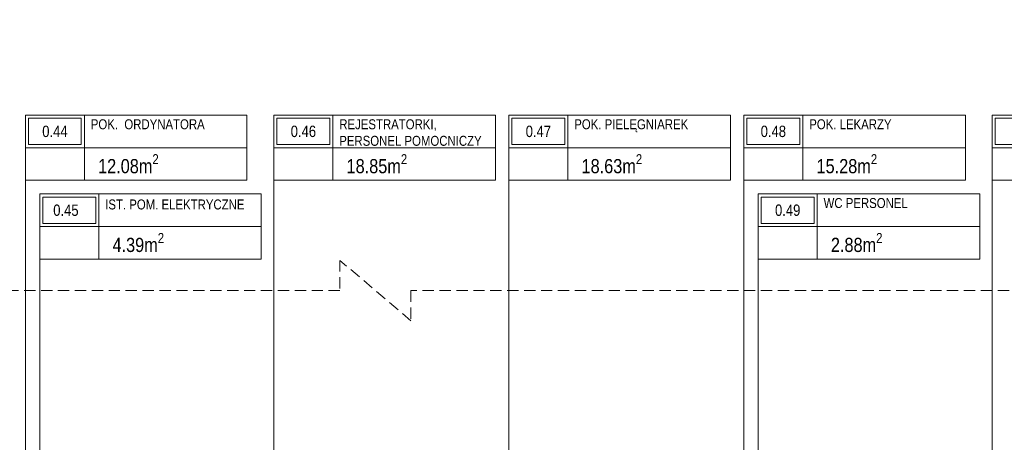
# Model space of a CAD drawing. Header units: millimetres. Extents: x -9409 to 0, y -5353 to 3057.
# Tile 70 of 256: x -8466 to -7079, y -1728 to -1133. Entities that reach past the tile are written whole.
import ezdxf

# ---------------------------------------------------------------- set-up
doc = ezdxf.new("R2010")
doc.units = ezdxf.units.MM
doc.linetypes.add('ACAD_ISO02W100', pattern=[15, 12, -3])
doc.linetypes.add('CACHE2', pattern=[4.7625, 3.175, -1.5875])
for name, color, linetype, lineweight in [('A-AREA-____-IDEN', 81, 'Continuous', 5), ('SQ_HATCH', 140, 'Continuous', 13), ('SQ_ISTN.Ściany', 140, 'Continuous', 35), ('SQ_Opisy', 7, 'Continuous', 18), ('SQ_PROJ.Ściany', 7, 'Continuous', 35), ('SQ_ZAKRES_OPRACOWANIA', 7, 'ACAD_ISO02W100', 20)]:
    doc.layers.add(name, color=color, linetype=linetype, lineweight=lineweight)
doc.styles.add('Arial Narrow_2', font='ARIALN.TTF', dxfattribs={"height": 20})
doc.styles.get("Standard").update_dxf_attribs({"font": 'arial.ttf'})

# ---------------------------------------------------------------- blocks, each defined once
blk = doc.blocks.new('ET_pom_prokocim 1_200 - SZEROKA --4287470-__- 0_00 parter')
at = {"layer": 'A-AREA-____-IDEN'}
blk.add_line((2.943, 0.629), (2.943, -1.377), dxfattribs=at)
blk.add_wipeout([(-3.629, 2.634), (10, 2.634), (10, -1.377), (-3.629, -1.377)])
for p, q in [((-3.629, -1.377), (-3.629, 2.634)), ((-3.629, 2.634), (10, 2.634)), ((0, 0.629), (0, 2.634)), ((10, 2.634), (10, -1.377)), ((-3.629, 0.629), (0, 0.629)), ((0, 0.629), (0, -1.377)), ((10, 0.629), (0, 0.629)), ((10, -1.377), (-3.629, -1.377))]:
    blk.add_line(p, q, dxfattribs=at)
blk.add_lwpolyline([(-3.441, 0.817), (-0.188, 0.817), (-0.188, 2.446), (-3.441, 2.446)], close=True, dxfattribs=at)
blk = doc.blocks.new('stan projektowany')
at = {"layer": 'SQ_HATCH'}
h = blk.add_hatch(dxfattribs=at)
h.set_pattern_fill('ANGLE')
h.set_pattern_definition([(0, (-10464.962, 6233.929), (0, 6.985), [5.08, -1.905]), (90, (-10464.962, 6233.929), (-6.985, 4e-16), [5.08, -1.905])])
h.paths.add_polyline_path([(-15233.1, 8198.7), (-15198.1, 8198.7), (-15176.6, 8198.7), (-15176.6, 8216.2), (-15144.6, 8216.2), (-15144.6, 8147.2), (-15144.6, 7886.2), (-15144.6, 7837.2), (-15144.6, 7734.8), (-15104.7, 7734.8), (-15104.6, 10535.6), (-15737.6, 10535.6), (-15737.6, 10615.6), (-15789.6, 10615.6), (-16075.6, 10615.6), (-16075.6, 9587.3), (-16120.1, 9587.3), (-16120.1, 9436.6), (-16071.6, 9436.6), (-16071.6, 9307.6), (-16259.6, 9307.6), (-16259.6, 8898.7), (-16704.6, 8898.7), (-16704.6, 7768.2), (-16704.6, 7751.8), (-16685.6, 7751.8), (-16685.6, 7130.6), (-16718.1, 7131.6), (-16718.1, 7178.2), (-16999.6, 7178.2), (-16999.6, 7808.2), (-19394.6, 7808.2), (-19394.6, 6211.2), (-19462.5, 6211.2), (-19462.5, 5925.5), (-18509.3, 5925.5), (-18509.3, 6211.2), (-17103, 6223), (-17103, 5881.5), (-15104.7, 5873.3), (-15104.7, 7734.8), (-15144.6, 7734.8), (-15144.6, 7707.2), (-15176.6, 7707.2), (-15176.6, 7706.7), (-15176.6, 7706.7), (-15259.9, 7706.7), (-15259.9, 7706.8), (-15259.9, 7707.2), (-15292.7, 7707.2), (-15292.7, 7696.7), (-15292.7, 7696.7), (-15292.7, 7706.7), (-15297.7, 7706.6), (-15297.7, 7699.4, 0.414214), (-15297.4, 7699.1), (-15296.5, 7699.1, -0.414214), (-15296.2, 7698.8), (-15296.2, 7696.9, 0.527766), (-15295.9, 7696.6, -0.450501), (-15295.3, 7696.1, -0.414104), (-15295.8, 7695.5), (-15295.1, 7695.5), (-15295.8, 7695.5, -0.414323), (-15296.3, 7696.1, -0.409171), (-15295.9, 7696.7, -0.450389), (-15296.2, 7696.9), (-15296.2, 7698.8, 0.414214), (-15296.5, 7699.1), (-15297.4, 7699.1, -0.414214), (-15297.7, 7699.4), (-15297.7, 7706.6), (-15292.7, 7706.7), (-15292.7, 7707.2), (-15259.9, 7707.2), (-15259.9, 7734.8), (-15473.3, 7734.8), (-15473.3, 7771.1, -0.414214), (-15477.3, 7775.1, -1), (-15469.3, 7775.1, -0.414214), (-15473.3, 7771.1), (-15473.3, 7749.3), (-15457.7, 7749.3), (-15457.7, 7760.1), (-15458, 7760.2), (-15458, 7773.9), (-15458, 7787.5), (-15457.7, 7799.3), (-15457.7, 7787.6), (-15431.6, 7791.4, -0.038172), (-15428, 7791.6, -0.032853), (-15424.8, 7791.4, -0.057631), (-15419.7, 7790.2, -0.057695), (-15415.5, 7788, -0.068919), (-15411.9, 7784.8, -0.070278), (-15409.4, 7780.9, -0.066142), (-15408.2, 7776.7, -0.045653), (-15407.9, 7773.2, -0.032968), (-15408.1, 7770.7, -0.068737), (-15409.4, 7766.3, -0.070278), (-15411.9, 7762.4, -0.068919), (-15415.5, 7759.2, -0.057695), (-15419.7, 7757, -0.057631), (-15424.8, 7755.8, -0.032853), (-15428, 7755.6, -0.033182), (-15431.2, 7755.8), (-15457.7, 7760.1), (-15457.7, 7749.3), (-15473.3, 7749.3), (-15473.3, 7734.8), (-15259.9, 7734.8), (-15259.9, 7837.1), (-15259.9, 7837.1), (-15259.9, 7837.1), (-15176.6, 7837.2), (-15176.6, 7734.8), (-15144.6, 7734.8), (-15144.6, 7837.2), (-15144.6, 7886.2), (-15176.6, 7886.2), (-15176.6, 8147.2), (-15176.6, 8163.7), (-15198.1, 8163.7), (-15233.1, 8163.7)])
at = {"layer": 'SQ_ZAKRES_OPRACOWANIA', "linetype": 'CACHE2', "ltscale": 5}
blk.add_lwpolyline([(-14814.6, 11778), (-15737.1, 11778), (-15737.1, 11735.4), (-15837.1, 11820.5), (-15837.1, 11778), (-17204.5, 11778), (-17204.5, 11035.8), (-17162, 11035.8), (-17247.1, 10935.8), (-17204.5, 10935.8), (-17204.5, 9500.9), (-17162, 9500.9), (-17247.1, 9400.9), (-17204.5, 9400.9), (-17204.5, 8139.9), (-18379.8, 8139.9), (-18379.8, 8097.4), (-18479.8, 8182.5), (-18479.8, 8139.9), (-19419.6, 8139.9), (-19419.6, 5921)], dxfattribs=at)

msp = doc.modelspace()

# ---------------------------------------------------------------- block references
at = {"layer": 'A-AREA-____-IDEN', "lineweight": 18, "xscale": 22.88, "yscale": 22.88, "zscale": 22.88}
for p in [(-8374.5, -1327.4), (-8024.7, -1327.4), (-7693.9, -1327.4), (-7363.1, -1327.4), (-7013.4, -1327.4), (-8354.2, -1438.5), (-7342.9, -1438.5)]:
    msp.add_blockref('ET_pom_prokocim 1_200 - SZEROKA --4287470-__- 0_00 parter', p, dxfattribs=at)

# ---------------------------------------------------------------- next in the draw order: hatches: boundary and pattern name
at = {"layer": 'SQ_HATCH'}
h = msp.add_hatch(dxfattribs=at)
h.set_pattern_fill('ANGLE')
h.set_pattern_definition([(0, (0, -3420.361), (0, 6.985), [5.08, -1.905]), (90, (0, -3420.361), (-6.985, 4e-16), [5.08, -1.905])])
h.paths.add_polyline_path([(-4768.2, -1455.6), (-4733.2, -1455.6), (-4711.7, -1455.6), (-4711.7, -1438.1), (-4679.7, -1438.1), (-4679.7, -1507.1), (-4679.7, -1768.1), (-4679.7, -1817.1), (-4679.7, -1919.5), (-4639.7, -1919.5), (-4639.7, 881.3), (-5272.7, 881.3), (-5272.7, 961.3), (-5324.7, 961.3), (-5610.7, 961.3), (-5610.7, -67), (-5655.2, -67), (-5655.2, -217.7), (-5606.7, -217.7), (-5606.7, -346.7), (-5794.7, -346.7), (-5794.7, -755.6), (-6239.7, -755.6), (-6239.7, -1886.1), (-6239.7, -1902.5), (-6220.6, -1902.5), (-6220.6, -2523.7), (-6253.2, -2522.7), (-6253.2, -2476.1), (-6534.7, -2476.1), (-6534.7, -1846.1), (-8929.7, -1846.1), (-8929.7, -3443.1), (-8997.5, -3443.1), (-8997.5, -3728.8), (-8044.3, -3728.8), (-8044.3, -3443.1), (-6638.1, -3431.3), (-6638.1, -3772.8), (-4639.7, -3781), (-4639.7, -1919.5), (-4679.7, -1919.5), (-4679.7, -1947.1), (-4711.7, -1947.1), (-4711.7, -1947.6), (-4711.7, -1947.6), (-4794.9, -1947.6), (-4794.9, -1947.5), (-4794.9, -1947.1), (-4827.7, -1947.1), (-4827.7, -1957.6), (-4827.7, -1957.6), (-4827.7, -1947.6), (-4832.7, -1947.6), (-4832.7, -1954.8, 0.414214), (-4832.4, -1955.1), (-4831.5, -1955.1, -0.414214), (-4831.2, -1955.4), (-4831.2, -1957.3, 0.527766), (-4830.9, -1957.7, -0.450501), (-4830.3, -1958.2, -0.414104), (-4830.8, -1958.8), (-4830.1, -1958.8), (-4830.8, -1958.8, -0.414323), (-4831.4, -1958.2, -0.409171), (-4830.9, -1957.6, -0.450389), (-4831.2, -1957.3), (-4831.2, -1955.4, 0.414214), (-4831.5, -1955.1), (-4832.4, -1955.1, -0.414214), (-4832.7, -1954.8), (-4832.7, -1947.6), (-4827.7, -1947.6), (-4827.7, -1947.1), (-4794.9, -1947.1), (-4794.9, -1919.5), (-5008.3, -1919.5), (-5008.3, -1883.2, -0.414214), (-5012.3, -1879.2, -1), (-5004.3, -1879.2, -0.414214), (-5008.3, -1883.2), (-5008.3, -1905), (-4992.7, -1905), (-4992.7, -1894.1), (-4993, -1894.1), (-4993, -1880.4), (-4993, -1866.7), (-4992.7, -1855), (-4992.7, -1866.7), (-4966.7, -1862.9, -0.038172), (-4963, -1862.6, -0.032853), (-4959.9, -1862.8, -0.057631), (-4954.8, -1864.1, -0.057695), (-4950.6, -1866.3, -0.068919), (-4946.9, -1869.5, -0.070278), (-4944.5, -1873.4, -0.066142), (-4943.2, -1877.6, -0.045653), (-4943, -1881.1, -0.032968), (-4943.2, -1883.6, -0.068737), (-4944.5, -1888, -0.070278), (-4946.9, -1891.9, -0.068919), (-4950.6, -1895.1, -0.057695), (-4954.8, -1897.3, -0.057631), (-4959.9, -1898.5, -0.032853), (-4963, -1898.7, -0.033182), (-4966.2, -1898.5), (-4992.7, -1894.1), (-4992.7, -1905), (-5008.3, -1905), (-5008.3, -1919.5), (-4794.9, -1919.5), (-4794.9, -1817.1), (-4794.9, -1817.1), (-4794.9, -1817.2), (-4711.7, -1817.1), (-4711.7, -1919.5), (-4679.7, -1919.5), (-4679.7, -1817.1), (-4679.7, -1768.1), (-4711.7, -1768.1), (-4711.7, -1507.1), (-4711.7, -1490.6), (-4733.2, -1490.6), (-4768.2, -1490.6)])

# ---------------------------------------------------------------- next in the draw order: linework, layer by layer
at = {"layer": 'A-AREA-____-IDEN'}
for p, q in [((-8457.5, -2173.2), (-8457.5, -1267.2)), ((-8107.7, -2173.2), (-8107.7, -1267.2)), ((-7776.9, -2173.2), (-7776.9, -1267.2)), ((-7446.1, -2173.2), (-7446.1, -1267.2)), ((-7096.4, -2173.2), (-7096.4, -1267.2)), ((-8437.2, -1743.5), (-8437.2, -1470)), ((-7425.9, -1743.5), (-7425.9, -1470))]:
    msp.add_line(p, q, dxfattribs=at)

# ---------------------------------------------------------------- next in the draw order: block references
at = {"layer": 'SQ_ISTN.Ściany'}
msp.add_blockref('stan projektowany', (10465, -9654.3), dxfattribs=at)

# ---------------------------------------------------------------- next in the draw order: texts
at = {"layer": 'SQ_Opisy', "color": 7, "lineweight": 13}
for s, insert, char_height, width, attachment_point in [('{\\fArial Narrow|b0|i0|c238|p34;\\C256;POK.  ORDYNATORA}', (-8365.5, -1273), 14, 219.794, 1), ('{\\fArial Narrow|b0|i0|c238|p34;\\C256;REJESTRATORKI, PERSONEL POMOCNICZY }', (-8015.7, -1273), 14, 219.794, 1), ('{\\fArial Narrow|b0|i0|c238|p34;\\C256;POK. PIELĘGNIAREK}', (-7684.9, -1273), 14, 219.794, 1), ('{\\fArial Narrow|b0|i0|c238|p34;\\C256;POK. LEKARZY}', (-7354.1, -1273), 14, 219.794, 1), ('{\\fArial Narrow|b0|i0|c238|p34;\\C256;0.44}', (-8416, -1290.1), 16, 219.596, 5), ('{\\fArial Narrow|b0|i0|c238|p34;\\C256;0.46}', (-8066.2, -1290.1), 16, 219.596, 5), ('{\\fArial Narrow|b0|i0|c238|p34;\\C256;0.47}', (-7735.4, -1290.1), 16, 219.596, 5), ('{\\fArial Narrow|b0|i0|c238|p34;\\C256;0.48}', (-7404.6, -1290.1), 16, 219.596, 5), ('{\\fArial Narrow|b0|i0|c238|p34;\\C256;IST. POM. ELEKTRYCZNE}', (-8345.2, -1386), 14, 219.794, 1), ('{\\fArial Narrow|b0|i0|c238|p34;\\C256;WC PERSONEL}', (-7333.9, -1384), 14, 219.794, 1), ('{\\fArial Narrow|b0|i0|c238|p34;\\C256;0.45}', (-8400.5, -1401.2), 16, 219.596, 5), ('{\\fArial Narrow|b0|i0|c238|p34;\\C256;0.49}', (-7384.4, -1401.2), 16, 219.596, 5)]:
    msp.add_mtext(s, dxfattribs=dict(at, insert=insert, char_height=char_height, width=width, attachment_point=attachment_point))
at = {"layer": 'SQ_PROJ.Ściany', "char_height": 20, "attachment_point": 1, "style": 'Arial Narrow_2'}
for s, insert in [('\\A1;12.08m{\\H0.7x;\\S2^ ;}', (-8355.2, -1322.2)), ('\\A1;18.85m{\\H0.7x;\\S2^ ;}', (-8005.4, -1322.2)), ('\\A1;18.63m{\\H0.7x;\\S2^ ;}', (-7674.6, -1322.2)), ('\\A1;15.28m{\\H0.7x;\\S2^ ;}', (-7343.8, -1322.2)), ('\\A1;4.39m{\\H0.7x;\\S2^ ;}', (-8334.9, -1433.2)), ('\\A1;2.88m{\\H0.7x;\\S2^ ;}', (-7323.6, -1433.2))]:
    msp.add_mtext(s, dxfattribs=dict(at, insert=insert))

doc.saveas('drawing.dxf')
